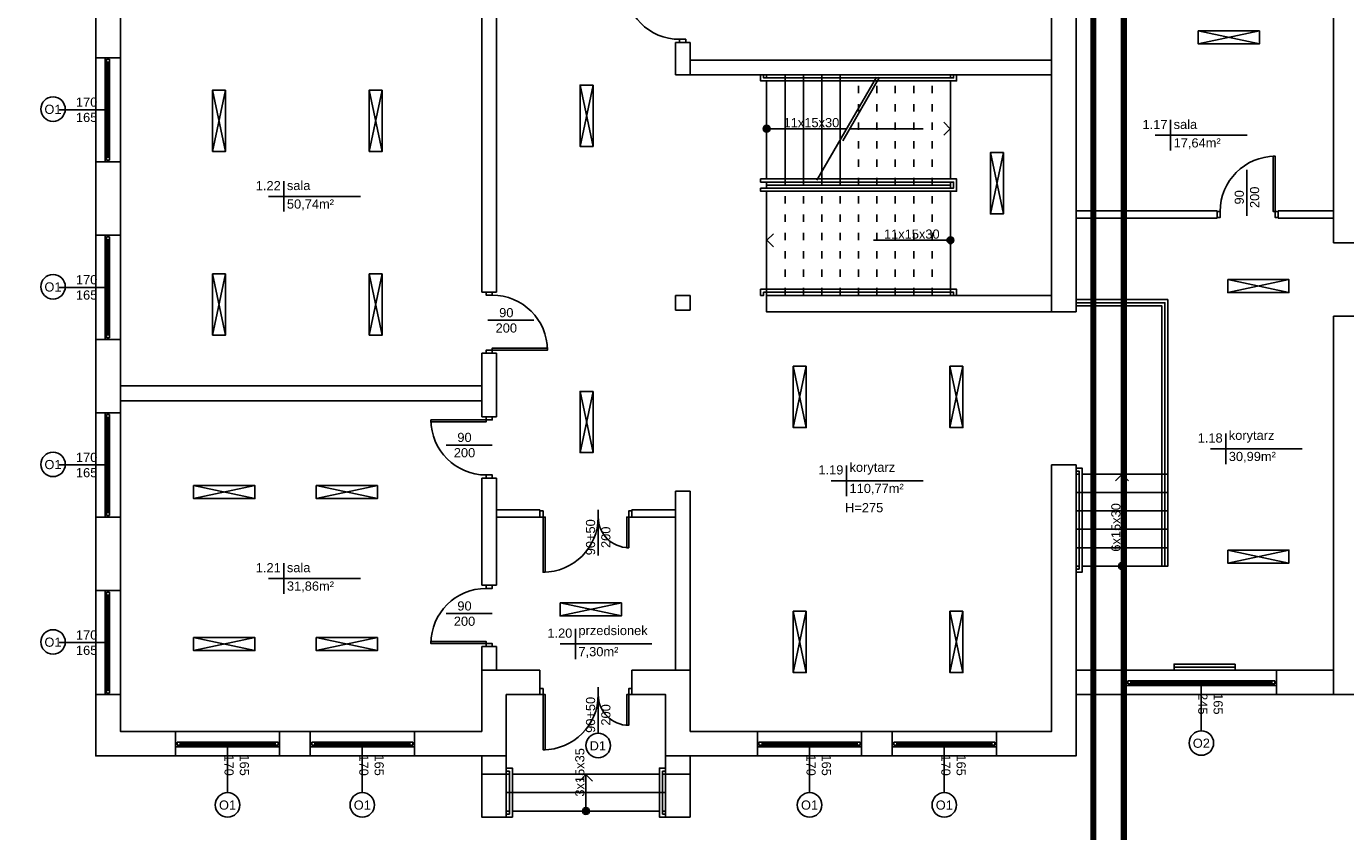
# Model space of a CAD drawing. Header units: millimetres. Extents: x 3698380 to 4312681, y 939872 to 1104488.
# Tile 75 of 93: x 4162044 to 4183578, y 1039194 to 1052342. Entities that reach past the tile are written whole.
import ezdxf
from ezdxf.enums import TextEntityAlignment as Align

# ---------------------------------------------------------------- set-up
doc = ezdxf.new("R2010")
doc.units = ezdxf.units.MM
doc.header["$LTSCALE"] = 10
doc.set_wipeout_variables(frame=1)
doc.linetypes.add('ACAD_ISO03W100', pattern=[30, 12, -18])
for name, color, linetype in [('__INST_opisy', 3, 'Continuous'), ('A_sc_istn', 252, 'Continuous'), ('A_wymiary', 1, 'Continuous')]:
    doc.layers.add(name, color=color, linetype=linetype)
doc.layers.add('HVAC_opis_woda', color=4, linetype='Continuous', lineweight=13)
doc.styles.add('OPIS1', font='ROMANS.SHX', dxfattribs={"width": 0.8})
doc.styles.get("Standard").update_dxf_attribs({"font": 'arial.ttf'})
doc.linetypes.add('TRACKS', pattern='A,0.15,[130,ltypeshp.shx,S=0.25,R=0,X=0,Y=0],0.15', length=0.3)

# ---------------------------------------------------------------- blocks, each defined once
blk = doc.blocks.new('*U462')
at = {"color": 252}
for p, q in [((-95, 20), (-100, 20)), ((-100, 15), (-97.5, 15)), ((-97.5, 15), (-97.5, 17.5)), ((-97.5, 17.5), (-95, 17.5)), ((-92.5, 17.5), (-97.5, 17.5)), ((-97.5, 17.5), (-97.5, 12.5)), ((-97.5, 12.5), (-92.5, 12.5)), ((-95, 17.5), (-95, 20)), ((140, 20), (-95, 20)), ((-92.5, 12.5), (-92.5, 17.5)), ((137.5, 17.5), (-92.5, 17.5)), ((-92.5, 15), (137.5, 15)), ((-92.5, 12.5), (137.5, 12.5)), ((-92.5, 12.5), (137.5, 12.5)), ((142.5, 17.5), (137.5, 17.5)), ((137.5, 17.5), (137.5, 12.5)), ((137.5, 12.5), (142.5, 12.5)), ((145, 20), (140, 20)), ((140, 20), (140, 17.5)), ((140, 17.5), (142.5, 17.5)), ((142.5, 17.5), (142.5, 15)), ((142.5, 12.5), (142.5, 17.5)), ((142.5, 15), (145, 15))]:
    blk.add_line(p, q, dxfattribs=at)
for points in [[(-100, 20), (-100, 15), (-97.5, 15)], [(145, 20), (145, 15), (142.5, 15)]]:
    blk.add_lwpolyline(points, dxfattribs=at)
blk = doc.blocks.new('*U338')
at = {"color": 252}
blk.add_lwpolyline([(75, 0), (0, 0)], dxfattribs=at)
for tag, p in [('S', (30, 5)), ('H', (30, -20))]:
    blk.add_attdef(tag, text='', height=15, dxfattribs=at).set_placement(p, align=Align.CENTER)
blk = doc.blocks.new('*U466')
at = {"color": 252}
for p, q in [((-57.5, 20), (-62.5, 20)), ((-62.5, 15), (-60, 15)), ((-60, 15), (-60, 17.5)), ((-60, 17.5), (-57.5, 17.5)), ((-55, 17.5), (-60, 17.5)), ((-60, 17.5), (-60, 12.5)), ((-60, 12.5), (-55, 12.5)), ((-57.5, 17.5), (-57.5, 20)), ((102.5, 20), (-57.5, 20)), ((-55, 12.5), (-55, 17.5)), ((100, 17.5), (-55, 17.5)), ((-55, 15), (100, 15)), ((-55, 12.5), (100, 12.5)), ((-55, 12.5), (100, 12.5)), ((105, 17.5), (100, 17.5)), ((100, 17.5), (100, 12.5)), ((100, 12.5), (105, 12.5)), ((107.5, 20), (102.5, 20)), ((102.5, 20), (102.5, 17.5)), ((102.5, 17.5), (105, 17.5)), ((105, 17.5), (105, 15)), ((105, 12.5), (105, 17.5)), ((105, 15), (107.5, 15))]:
    blk.add_line(p, q, dxfattribs=at)
for points in [[(-62.5, 20), (-62.5, 15), (-60, 15)], [(107.5, 20), (107.5, 15), (105, 15)]]:
    blk.add_lwpolyline(points, dxfattribs=at)
blk = doc.blocks.new('*U194')
blk.add_arc((0, 0), 500, 0, 90)
blk.add_wipeout([(0, 500), (35, 500), (35, 0), (0, 0)])
blk.add_wipeout([(0, 500), (35, 500), (35, 0), (0, 0)])
blk.add_wipeout([(0, 500), (35, 500), (35, 0), (0, 0)])
for points in [[(35, 500), (35, 0), (0, 0), (0, 500)], [(-50, -100), (0, -100), (0, 0), (-50, 0)]]:
    blk.add_lwpolyline(points, close=True)
blk = doc.blocks.new('*U193')
blk.add_arc((0, 0), 900, 0, 90)
blk.add_wipeout([(0, 900), (35, 900), (35, 0), (0, 0)])
blk.add_wipeout([(0, 900), (35, 900), (35, 0), (0, 0)])
blk.add_wipeout([(0, 900), (35, 900), (35, 0), (0, 0)])
for points in [[(35, 900), (35, 0), (0, 0), (0, 900)], [(-50, -100), (0, -100), (0, 0), (-50, 0)]]:
    blk.add_lwpolyline(points, close=True)
blk = doc.blocks.new('*U201')
for points in [[(90, 125), (90, -25), (90, -25), (90, 125)], [(90, 125), (240, 125), (240, -25), (90, -25)]]:
    blk.add_lwpolyline(points, close=True)
blk.add_wipeout([(80, 125), (85, 125), (85, 120), (245, 120), (245, 125), (250, 125), (250, 115), (80, 115)])
blk.add_lwpolyline([(80, 125), (85, 125), (85, 120), (245, 120), (245, 125), (250, 125), (250, 115), (80, 115)], close=True)
blk = doc.blocks.new('*U202')
h = blk.add_hatch(color=256)
h.dxf.hatch_style = 1
h.paths.add_polyline_path([(5.6, 0, 1), (-5.6, 0, 1)])
at = {"linetype": 'ACAD_ISO03W100', "lineweight": 15}
for q in [(-139, 10.6), (-139, -10.6)]:
    blk.add_line((-149.6, 0), q, dxfattribs=at)
blk.add_line((-5.6, 0), (-149.6, 0))
at = {"ltscale": 100}
blk.add_circle((0, 0), 5.61, dxfattribs=at)
blk.add_attdef('OPIS_SCHODÓW', text='', height=15, rotation=180).set_placement((-63.1, -10), align=Align.MIDDLE_CENTER)
blk = doc.blocks.new('*U212')
blk.add_lwpolyline([(90, 105), (390, 105), (390, -75), (90, -75)], close=True)
blk.add_wipeout([(80, 285), (85, 285), (85, 280), (395, 280), (395, 285), (400, 285), (400, 275), (80, 275)])
for points in [[(-75, 285), (-75, -75), (90, -75), (90, 285)], [(80, 285), (85, 285), (85, 280), (395, 280), (395, 285), (400, 285), (400, 275), (80, 275)], [(90, 285), (390, 285), (390, 105), (90, 105)]]:
    blk.add_lwpolyline(points, close=True)
for points in [[(400, 115), (400, 110), (85, 110), (85, 100), (400, 100), (400, 95), (80, 95), (80, 115)], [(80, -75), (85, -75), (85, -70), (395, -70), (395, -75), (400, -75), (400, -65), (80, -65)]]:
    blk.add_wipeout(points)
for points in [[(400, 110), (85, 110), (85, 100), (400, 100), (400, 95), (80, 95), (80, 115), (400, 115)], [(80, -75), (85, -75), (85, -70), (395, -70), (395, -75), (400, -75), (400, -65), (80, -65)]]:
    blk.add_lwpolyline(points, close=True)
blk = doc.blocks.new('*U198')
h = blk.add_hatch(color=256)
h.dxf.hatch_style = 1
h.paths.add_polyline_path([(5.6, 0, 1), (-5.6, 0, 1)])
at = {"linetype": 'ACAD_ISO03W100', "lineweight": 15}
for q in [(-289, 10.6), (-289, -10.6)]:
    blk.add_line((-299.6, 0), q, dxfattribs=at)
at = {"linetype": 'ACAD_ISO03W100'}
blk.add_line((-135.6, 0), (-299.6, 0), dxfattribs=at)
blk.add_line((-5.6, 0), (-130.6, 0))
blk.add_lwpolyline([(-184.2, -84.2), (-87, 84.2)], dxfattribs=at)
blk.add_lwpolyline([(-179.2, -84.2), (-82, 84.2)])
at = {"ltscale": 100}
blk.add_circle((0, 0), 5.61, dxfattribs=at)
blk.add_attdef('OPIS_SCHODÓW', text='', height=15, rotation=180).set_placement((-73.1, -10), align=Align.MIDDLE_CENTER)
blk = doc.blocks.new('*U199')
h = blk.add_hatch(color=256)
h.dxf.hatch_style = 1
h.paths.add_polyline_path([(5.6, 0, 1), (-5.6, 0, 1)])
at = {"linetype": 'ACAD_ISO03W100', "lineweight": 15}
for q in [(-289, 10.6), (-289, -10.6)]:
    blk.add_line((-299.6, 0), q, dxfattribs=at)
at = {"linetype": 'ACAD_ISO03W100'}
blk.add_line((-5.6, 0), (-299.6, 0), dxfattribs=at)
at = {"ltscale": 100}
blk.add_circle((0, 0), 5.61, dxfattribs=at)
blk.add_attdef('OPIS_SCHODÓW', text='', height=15).set_placement((-63.1, 10), align=Align.MIDDLE_CENTER)
blk = doc.blocks.new('*U209')
for points in [[(90, 180), (90, -80), (90, -80), (90, 180)], [(90, 180), (150, 180), (150, -80), (90, -80)]]:
    blk.add_lwpolyline(points, close=True)
for points in [[(80, 180), (85, 180), (85, 175), (155, 175), (155, 180), (160, 180), (160, 170), (80, 170)], [(80, -80), (85, -80), (85, -75), (155, -75), (155, -80), (160, -80), (160, -70), (80, -70)]]:
    blk.add_wipeout(points)
for points in [[(80, 180), (85, 180), (85, 175), (155, 175), (155, 180), (160, 180), (160, 170), (80, 170)], [(80, -80), (85, -80), (85, -75), (155, -75), (155, -80), (160, -80), (160, -70), (80, -70)]]:
    blk.add_lwpolyline(points, close=True)
blk = doc.blocks.new('*U210')
h = blk.add_hatch(color=256)
h.dxf.hatch_style = 1
h.paths.add_polyline_path([(5.6, 0, 1), (-5.6, 0, 1)])
at = {"linetype": 'ACAD_ISO03W100', "lineweight": 15}
for q in [(-49, 10.6), (-49, -10.6)]:
    blk.add_line((-59.6, 0), q, dxfattribs=at)
blk.add_line((-5.6, 0), (-59.6, 0))
at = {"ltscale": 100}
blk.add_circle((0, 0), 5.61, dxfattribs=at)
blk.add_attdef('OPIS_SCHODÓW', text='', height=15, rotation=180).set_placement((-63.1, -10), align=Align.MIDDLE_CENTER)
blk = doc.blocks.new('*U469')
at = {"color": 252}
for points in [[(35, 900), (35, 0), (0, 0), (0, 900)], [(-50, -100), (0, -100), (0, 0), (-50, 0)], [(950, 0), (950, -100), (900, -100), (900, 0)]]:
    blk.add_lwpolyline(points, close=True, dxfattribs=at)
blk.add_arc((0, 0), 900, 0, 90, dxfattribs=at)
blk = doc.blocks.new('*U259')
at = {"color": 252}
blk.add_lwpolyline([(75, 0), (0, 0)], dxfattribs=at)
for tag, p in [('H', (30, 20)), ('S', (30, -5))]:
    blk.add_attdef(tag, text='', height=15, rotation=180, dxfattribs=at).set_placement(p, align=Align.CENTER)
blk = doc.blocks.new('d')
at = {"layer": 'A_sc_istn', "color": 252}
for points in [[(3709014.74, 780227.02), (3702314.74, 780227.02), (3702314.74, 805227.02), (3709649.74, 805227.02)], [(3714634.96, 805227.02), (3718314.74, 805227.02), (3718314.74, 787477.02)], [(3708614.74, 780627.02), (3702714.74, 780627.02), (3702714.74, 804827.02), (3709649.74, 804827.02)], [(3714384.92, 804827.02), (3717914.74, 804827.02), (3717914.74, 787477.02)], [(3722514.74, 788607.02), (3722514.74, 793727.02), (3744014.74, 793727.02), (3744014.74, 797027.02)], [(3708614.74, 787800.4), (3708614.74, 795665.5)], [(3708854.74, 787800.4), (3708854.74, 795665.5)], [(3720309.27, 791852.42), (3721309.27, 792064.55)], [(3721309.27, 791852.42), (3720309.27, 792064.55)], [(3711774.74, 791347.02), (3711774.74, 791877.01)], [(3711774.74, 791877.01), (3712014.74, 791877.01)], [(3712014.74, 791347.02), (3712014.74, 791877.01)], [(3702314.74, 791627.02), (3702714.74, 791627.02)], [(3712014.74, 791587.02), (3717914.74, 791587.02)], [(3710218.34, 791179.48), (3710430.47, 790179.48)], [(3710218.34, 790179.48), (3710430.47, 791179.48)], [(3711774.74, 791347.02), (3717914.74, 791347.02)], [(3704220.46, 791097.98), (3704432.59, 790097.98)], [(3704220.46, 790097.98), (3704432.59, 791097.98)], [(3706776.66, 791097.98), (3706988.79, 790097.98)], [(3706776.66, 790097.98), (3706988.79, 791097.98)], [(3719857.72, 790611.41), (3719857.72, 790111.41)], [(3721107.72, 790361.41), (3719607.72, 790361.41)], [(3702314.76, 789927.02), (3702714.76, 789927.02)], [(3705383.81, 789613.31), (3705383.81, 789113.31)], [(3706633.81, 789363.31), (3705133.81, 789363.31)], [(3720616.18, 789127.02), (3718314.74, 789127.02)], [(3720616.18, 789007.02), (3720616.18, 789127.02)], [(3722514.74, 789127.02), (3721616.18, 789127.02)], [(3721616.18, 789007.02), (3721616.18, 789127.02)], [(3720616.18, 789007.02), (3718314.74, 789007.02)], [(3722514.74, 789007.02), (3721616.18, 789007.02)], [(3702314.74, 788727.02), (3702714.74, 788727.02)], [(3722914.74, 788607.02), (3722514.74, 788607.02)], [(3704220.46, 788097.98), (3704432.59, 787097.98)], [(3704220.46, 787097.98), (3704432.59, 788097.98)], [(3706776.66, 788097.98), (3706988.79, 787097.98)], [(3706776.66, 787097.98), (3706988.79, 788097.98)], [(3720790, 787793.16), (3721790, 788005.3)], [(3721790, 787793.16), (3720790, 788005.3)], [(3708854.74, 787800.4), (3708614.74, 787800.4)], [(3711774.74, 787507.02), (3711774.74, 787747.02)], [(3711774.74, 787747.02), (3712014.74, 787747.02)], [(3712014.74, 787507.02), (3712014.74, 787747.02)], [(3711774.74, 787507.02), (3712014.74, 787507.02)], [(3719814.74, 787677.02), (3718314.74, 787677.02)], [(3718314.74, 787477.02), (3717914.74, 787477.02)], [(3726964.74, 781227.02), (3722514.74, 781227.02), (3722514.74, 787407.02)], [(3722914.74, 787407.02), (3722514.74, 787407.02)], [(3702314.76, 787027.02), (3702714.76, 787027.02)], [(3708614.74, 785764.05), (3708614.74, 786800.4)], [(3708854.74, 786800.4), (3708614.74, 786800.4)], [(3708854.74, 785764.05), (3708854.74, 786800.4)], [(3713699.7, 786588.17), (3713911.83, 785588.17)], [(3713699.7, 785588.17), (3713911.83, 786588.17)], [(3716255.89, 786588.17), (3716468.02, 785588.17)], [(3716255.89, 785588.17), (3716468.02, 786588.17)], [(3702714.74, 786267.07), (3708614.74, 786267.07)], [(3702714.74, 786027.07), (3708614.74, 786027.07)], [(3710218.34, 786179.48), (3710430.47, 785179.48)], [(3710218.34, 785179.48), (3710430.47, 786179.48)], [(3702314.74, 785827.02), (3702714.74, 785827.02)], [(3708614.74, 785764.05), (3708854.74, 785764.05)], [(3720758.15, 785491.41), (3720758.15, 784991.41)], [(3722008.15, 785241.41), (3720508.15, 785241.41)], [(3718314.74, 784977.02), (3718314.74, 780227.02), (3711614.74, 780227.02)], [(3717914.74, 784977.02), (3717914.74, 780627.02), (3712014.74, 780627.02)], [(3714567.17, 784969.88), (3714567.17, 784469.88)], [(3708614.74, 783012.25), (3708614.74, 784764.05)], [(3708614.74, 784764.05), (3708854.74, 784764.05)], [(3708854.74, 783012.25), (3708854.74, 784764.05)], [(3715817.17, 784719.88), (3714317.17, 784719.88)], [(3703911.48, 784429.15), (3704911.48, 784641.29)], [(3704911.48, 784429.15), (3703911.48, 784641.29)], [(3705911.48, 784429.15), (3706911.48, 784641.29)], [(3706911.48, 784429.15), (3705911.48, 784641.29)], [(3711774.74, 781627.02), (3711774.74, 784547.02)], [(3711774.74, 784547.02), (3712014.74, 784547.02)], [(3712014.74, 781627.02), (3712014.74, 784547.02)], [(3702314.76, 784127.02), (3702714.76, 784127.02)], [(3708854.74, 784247.02), (3709564.74, 784247.02)], [(3708854.74, 784127.02), (3709564.74, 784127.02)], [(3709564.74, 784127.02), (3709564.74, 784247.02)], [(3709564.74, 784127.02), (3709564.74, 784247.02)], [(3711064.74, 784247.02), (3711774.74, 784247.02)], [(3711064.74, 784127.02), (3711064.74, 784247.02)], [(3711064.74, 784127.02), (3711064.74, 784247.02)], [(3711064.74, 784127.02), (3711774.74, 784127.02)], [(3720790, 783375), (3721790, 783587.13)], [(3721790, 783375), (3720790, 783587.13)], [(3705383.81, 783374.74), (3705383.81, 782874.74)], [(3706633.81, 783124.74), (3705133.81, 783124.74)], [(3708614.74, 783012.25), (3708854.74, 783012.25)], [(3702314.74, 782927.02), (3702714.74, 782927.02)], [(3709893.75, 782512.29), (3710893.75, 782724.42)], [(3710893.75, 782512.29), (3709893.75, 782724.42)], [(3713699.7, 782588.17), (3713911.83, 781588.17)], [(3713699.7, 781588.17), (3713911.83, 782588.17)], [(3716255.89, 782588.17), (3716468.02, 781588.17)], [(3716255.89, 781588.17), (3716468.02, 782588.17)], [(3703911.48, 781948.1), (3704911.48, 782160.23)], [(3704911.48, 781948.1), (3703911.48, 782160.23)], [(3705911.48, 781948.1), (3706911.48, 782160.23)], [(3706911.48, 781948.1), (3705911.48, 782160.23)], [(3710142.71, 782304.42), (3710142.71, 781804.42)], [(3708614.74, 781627.02), (3708614.74, 782012.25)], [(3708614.74, 782012.25), (3708854.74, 782012.25)], [(3708854.74, 781627.02), (3708854.74, 782012.25)], [(3711392.71, 782054.42), (3709892.71, 782054.42)], [(3709564.74, 781627.02), (3708614.74, 781627.02), (3708614.74, 780627.02)], [(3709564.74, 781227.02), (3709564.74, 781627.02)], [(3709564.74, 781227.02), (3709564.74, 781627.02)], [(3712014.74, 780627.02), (3712014.74, 781627.02), (3711064.74, 781627.02)], [(3711064.74, 781227.02), (3711064.74, 781627.02)], [(3711064.74, 781227.02), (3711064.74, 781627.02)], [(3722514.74, 781627.02), (3718314.74, 781627.02)], [(3719134.42, 781627.02), (3719134.42, 781227.02)], [(3721584.42, 781627.02), (3721584.42, 781227.02)], [(3702314.76, 781227.02), (3702714.76, 781227.02)], [(3709564.74, 781227.02), (3709014.74, 781227.02), (3709014.74, 780227.02)], [(3711614.74, 780227.02), (3711614.74, 781227.02), (3711064.74, 781227.02)], [(3722514.74, 781227.02), (3718314.74, 781227.02)], [(3703614.74, 780227.02), (3703614.74, 780627.02)], [(3705314.74, 780227.04), (3705314.74, 780627.04)], [(3705814.74, 780227.05), (3705814.74, 780627.05)], [(3707514.74, 780227.07), (3707514.74, 780627.07)], [(3713114.74, 780227.02), (3713114.74, 780627.02)], [(3714814.74, 780227.04), (3714814.74, 780627.04)], [(3715314.74, 780227.05), (3715314.74, 780627.05)], [(3717014.74, 780227.07), (3717014.74, 780627.07)], [(3708614.74, 780227.02), (3708614.74, 779927.02), (3709014.74, 779927.02), (3709014.74, 780227.02)], [(3711614.74, 780227.02), (3711614.74, 779927.02), (3712014.74, 779927.02), (3712014.74, 780227.02)]]:
    blk.add_lwpolyline(points, dxfattribs=at)
for points in [[(3720309.27, 792064.55), (3721309.27, 792064.55), (3721309.27, 791852.42), (3720309.27, 791852.42)], [(3710430.47, 791179.48), (3710430.47, 790179.48), (3710218.34, 790179.48), (3710218.34, 791179.48)], [(3704432.59, 791097.98), (3704432.59, 790097.98), (3704220.46, 790097.98), (3704220.46, 791097.98)], [(3706988.79, 791097.98), (3706988.79, 790097.98), (3706776.66, 790097.98), (3706776.66, 791097.98)], [(3704432.59, 788097.98), (3704432.59, 787097.98), (3704220.46, 787097.98), (3704220.46, 788097.98)], [(3706988.79, 788097.98), (3706988.79, 787097.98), (3706776.66, 787097.98), (3706776.66, 788097.98)], [(3720790, 788005.3), (3721790, 788005.3), (3721790, 787793.16), (3720790, 787793.16)], [(3713911.83, 786588.17), (3713911.83, 785588.17), (3713699.7, 785588.17), (3713699.7, 786588.17)], [(3716468.02, 786588.17), (3716468.02, 785588.17), (3716255.89, 785588.17), (3716255.89, 786588.17)], [(3710430.47, 786179.48), (3710430.47, 785179.48), (3710218.34, 785179.48), (3710218.34, 786179.48)], [(3703911.48, 784641.29), (3704911.48, 784641.29), (3704911.48, 784429.15), (3703911.48, 784429.15)], [(3705911.48, 784641.29), (3706911.48, 784641.29), (3706911.48, 784429.15), (3705911.48, 784429.15)], [(3720790, 783587.13), (3721790, 783587.13), (3721790, 783375), (3720790, 783375)], [(3709893.75, 782724.42), (3710893.75, 782724.42), (3710893.75, 782512.29), (3709893.75, 782512.29)], [(3713911.83, 782588.17), (3713911.83, 781588.17), (3713699.7, 781588.17), (3713699.7, 782588.17)], [(3716468.02, 782588.17), (3716468.02, 781588.17), (3716255.89, 781588.17), (3716255.89, 782588.17)], [(3703911.48, 782160.23), (3704911.48, 782160.23), (3704911.48, 781948.1), (3703911.48, 781948.1)], [(3705911.48, 782160.23), (3706911.48, 782160.23), (3706911.48, 781948.1), (3705911.48, 781948.1)], [(3720914.74, 781726.99), (3719914.74, 781726.99), (3719914.74, 781626.99), (3720914.74, 781626.99)]]:
    blk.add_lwpolyline(points, close=True, dxfattribs=at)
at = {"layer": 'A_sc_istn', "color": 252, "linetype": 'TRACKS', "ltscale": 20}
blk.add_lwpolyline([(3720914.74, 781676.99), (3719914.74, 781676.99)], dxfattribs=at)
at = {"layer": 'A_sc_istn', "color": 252}
for centre in [(3701615.72, 790787.2), (3701615.72, 787887.2), (3701615.72, 784987.2), (3701615.72, 782087.2), (3720360.72, 780437.26), (3704464.74, 779426.98), (3706664.74, 779427.01), (3713964.74, 779426.98), (3716164.74, 779427.01)]:
    blk.add_circle(centre, 200, dxfattribs=at)
at = {"layer": 'A_sc_istn', "color": 252, "xscale": -1}
for p, rotation in [((3711844.74, 792827.01), 90), ((3708784.74, 786850.4), 270), ((3708684.74, 785714.05), 90)]:
    blk.add_blockref('*U469', p, dxfattribs=dict(at, rotation=rotation))
at = {"layer": 'A_sc_istn', "color": 252, "xscale": -10, "yscale": 10, "zscale": 10}
for name, p, rotation in [('*U466', (3702664.7, 791002.02), 90), ('*U466', (3702664.7, 788102.02), 90), ('*U466', (3702664.7, 785202.02), 90), ('*U466', (3702664.7, 782302.02), 90), ('*U462', (3720134.42, 781576.99), 180), ('*U466', (3704239.74, 780576.98), 180), ('*U466', (3706439.74, 780577.01), 180), ('*U466', (3713739.74, 780576.98), 180), ('*U466', (3715939.74, 780577.01), 180)]:
    blk.add_blockref(name, p, dxfattribs=dict(at, rotation=rotation))
at = {"layer": 'A_sc_istn', "color": 252, "linetype": 'ACAD_ISO03W100'}
ref = blk.add_blockref('*U338', (3702464.7, 790777.02), dxfattribs=dict(at, xscale=-10, yscale=10, zscale=10))
ref.add_attrib('S', '170', dxfattribs={"layer": '0', "color": 252, "height": 150}).set_placement((3702164.7, 790827.02), align=Align.CENTER)
ref.add_attrib('H', '165', dxfattribs={"layer": '0', "color": 252, "height": 150}).set_placement((3702164.7, 790577.02), align=Align.CENTER)
at = {"layer": 'A_sc_istn', "color": 252, "xscale": -1}
blk.add_blockref('*U469', (3721566.18, 789117.02), dxfattribs=at)
at = {"layer": 'A_sc_istn', "color": 252, "linetype": 'ACAD_ISO03W100'}
ref = blk.add_blockref('*U259', (3721104.18, 789047.36), dxfattribs=dict(at, xscale=-10, yscale=10, zscale=10, rotation=270))
ref.add_attrib('S', '90', dxfattribs={"layer": '0', "color": 252, "height": 150, "rotation": 90}).set_placement((3721054.18, 789347.36), align=Align.CENTER)
ref.add_attrib('H', '200', dxfattribs={"layer": '0', "color": 252, "height": 150, "rotation": 90}).set_placement((3721304.18, 789347.36), align=Align.CENTER)
ref = blk.add_blockref('*U338', (3702464.7, 787877.02), dxfattribs=dict(at, xscale=-10, yscale=10, zscale=10))
ref.add_attrib('S', '170', dxfattribs={"layer": '0', "color": 252, "height": 150}).set_placement((3702164.7, 787927.02), align=Align.CENTER)
ref.add_attrib('H', '165', dxfattribs={"layer": '0', "color": 252, "height": 150}).set_placement((3702164.7, 787677.02), align=Align.CENTER)
at = {"layer": 'A_sc_istn', "color": 252, "linetype": 'ACAD_ISO03W100', "xscale": 10, "yscale": 10, "zscale": 10}
for p in [(3708715.08, 787339.11), (3708032.57, 785302.76), (3708032.57, 782550.96)]:
    blk.add_blockref('*U338', p, dxfattribs=at).add_auto_attribs({'S': '90', 'H': '200'})
at = {"layer": 'A_sc_istn', "color": 252, "linetype": 'ACAD_ISO03W100'}
ref = blk.add_blockref('*U338', (3702464.7, 784977.02), dxfattribs=dict(at, xscale=-10, yscale=10, zscale=10))
ref.add_attrib('S', '170', dxfattribs={"layer": '0', "color": 252, "height": 150}).set_placement((3702164.7, 785027.02), align=Align.CENTER)
ref.add_attrib('H', '165', dxfattribs={"layer": '0', "color": 252, "height": 150}).set_placement((3702164.7, 784777.02), align=Align.CENTER)
at = {"layer": 'A_sc_istn', "color": 252, "rotation": 90.00000000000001}
blk.add_blockref('*U469', (3708684.74, 782062.25), dxfattribs=at)
at = {"layer": 'A_sc_istn', "color": 252, "linetype": 'ACAD_ISO03W100'}
ref = blk.add_blockref('*U338', (3702464.7, 782077.02), dxfattribs=dict(at, xscale=-10, yscale=10, zscale=10))
ref.add_attrib('S', '170', dxfattribs={"layer": '0', "color": 252, "height": 150}).set_placement((3702164.7, 782127.02), align=Align.CENTER)
ref.add_attrib('H', '165', dxfattribs={"layer": '0', "color": 252, "height": 150}).set_placement((3702164.7, 781877.02), align=Align.CENTER)
ref = blk.add_blockref('*U338', (3720359.42, 781377), dxfattribs=dict(at, xscale=-10, yscale=10, zscale=10, rotation=90))
ref.add_attrib('S', '245', dxfattribs={"layer": '0', "color": 252, "height": 150, "rotation": 270}).set_placement((3720309.42, 781077), align=Align.CENTER)
ref.add_attrib('H', '165', dxfattribs={"layer": '0', "color": 252, "height": 150, "rotation": 270}).set_placement((3720559.42, 781077), align=Align.CENTER)
ref = blk.add_blockref('*U338', (3704464.74, 780376.98), dxfattribs=dict(at, xscale=-10, yscale=10, zscale=10, rotation=90))
ref.add_attrib('S', '170', dxfattribs={"layer": '0', "color": 252, "height": 150, "rotation": 270}).set_placement((3704414.74, 780076.98), align=Align.CENTER)
ref.add_attrib('H', '165', dxfattribs={"layer": '0', "color": 252, "height": 150, "rotation": 270}).set_placement((3704664.74, 780076.98), align=Align.CENTER)
ref = blk.add_blockref('*U338', (3706664.74, 780377.01), dxfattribs=dict(at, xscale=-10, yscale=10, zscale=10, rotation=90))
ref.add_attrib('S', '170', dxfattribs={"layer": '0', "color": 252, "height": 150, "rotation": 270}).set_placement((3706614.74, 780077.01), align=Align.CENTER)
ref.add_attrib('H', '165', dxfattribs={"layer": '0', "color": 252, "height": 150, "rotation": 270}).set_placement((3706864.74, 780077.01), align=Align.CENTER)
ref = blk.add_blockref('*U338', (3713964.74, 780376.98), dxfattribs=dict(at, xscale=-10, yscale=10, zscale=10, rotation=90))
ref.add_attrib('S', '170', dxfattribs={"layer": '0', "color": 252, "height": 150, "rotation": 270}).set_placement((3713914.74, 780076.98), align=Align.CENTER)
ref.add_attrib('H', '165', dxfattribs={"layer": '0', "color": 252, "height": 150, "rotation": 270}).set_placement((3714164.74, 780076.98), align=Align.CENTER)
ref = blk.add_blockref('*U338', (3716164.74, 780377.01), dxfattribs=dict(at, xscale=-10, yscale=10, zscale=10, rotation=90))
ref.add_attrib('S', '170', dxfattribs={"layer": '0', "color": 252, "height": 150, "rotation": 270}).set_placement((3716114.74, 780077.01), align=Align.CENTER)
ref.add_attrib('H', '165', dxfattribs={"layer": '0', "color": 252, "height": 150, "rotation": 270}).set_placement((3716364.74, 780077.01), align=Align.CENTER)
at = {"layer": 'A_sc_istn', "color": 252}
for s, width, insert, char_height, attachment_point in [('{\\H0.5x;O1}', 232.5953, (3701476.02, 790707.24), 300, 7), ('{\\H0.5x;1.17}', 232.5953, (3719807.72, 790461.41), 300, 9), ('{\\H0.5x;sala}', 232.5953, (3719907.72, 790461.41), 300, 7), ('{\\H0.5x;17,64m²}', 232.5953, (3719907.72, 790311.41), 300, 1), ('{\\H0.5x;1.22}', 232.5953, (3705333.81, 789463.31), 300, 9), ('{\\H0.5x;sala}', 232.5953, (3705433.81, 789463.31), 300, 7), ('{\\H0.5x;50,74m²}', 232.5953, (3705433.81, 789313.31), 300, 1), ('{\\H0.5x;O1}', 232.5953, (3701476.02, 787807.24), 300, 7), ('{\\H0.5x;1.18}', 232.5953, (3720708.15, 785341.41), 300, 9), ('{\\H0.5x;korytarz}', 232.5953, (3720808.15, 785341.41), 300, 7), ('{\\H0.5x;30,99m²}', 232.5953, (3720808.15, 785191.41), 300, 1), ('{\\H0.5x;O1}', 232.5953, (3701476.02, 784907.24), 300, 7), ('{\\H0.5x;1.19}', 232.5953, (3714517.17, 784819.88), 300, 9), ('{\\H0.5x;korytarz}', 232.5953, (3714617.17, 784819.88), 300, 7), ('{\\H0.5x;110,77m²}', 232.5953, (3714617.17, 784669.88), 300, 1), ('H=275', 129.7048, (3714856.3, 784278.49), 150, 5), ('{\\H0.5x;1.21}', 232.5953, (3705333.81, 783224.74), 300, 9), ('{\\H0.5x;sala}', 232.5953, (3705433.81, 783224.74), 300, 7), ('{\\H0.5x;31,86m²}', 232.5953, (3705433.81, 783074.74), 300, 1), ('{\\H0.5x;O1}', 232.5953, (3701476.02, 782007.24), 300, 7), ('{\\H0.5x;1.20}', 232.5953, (3710092.71, 782154.42), 300, 9), ('{\\H0.5x;przedsionek}', 232.5953, (3710192.71, 782154.42), 300, 7), ('{\\H0.5x;7,30m²}', 232.5953, (3710192.71, 782004.42), 300, 1), ('{\\H0.5x;O2}', 232.5953, (3720221.02, 780357.3), 300, 7), ('{\\H0.5x;O1}', 232.5953, (3704325.04, 779347.02), 300, 7), ('{\\H0.5x;O1}', 232.5953, (3706525.04, 779347.05), 300, 7), ('{\\H0.5x;O1}', 232.5953, (3713825.04, 779347.02), 300, 7), ('{\\H0.5x;O1}', 232.5953, (3716025.04, 779347.05), 300, 7)]:
    blk.add_mtext_dynamic_manual_height_columns(s, width=width, gutter_width=12.5, heights=[0], dxfattribs=dict(at, insert=insert, char_height=char_height, attachment_point=attachment_point))
at = {"layer": 'A_sc_istn', "color": 252, "yscale": 10, "zscale": 10}
for name, p, xscale, rotation in [('*U212', (3717164.74, 790597.02), 10, 180), ('*U201', (3719564.74, 785727.02), -10, 90), ('*U209', (3710814.74, 780827.02), -10, 90)]:
    blk.add_blockref(name, p, dxfattribs=dict(at, xscale=xscale, rotation=rotation))
at = {"layer": 'A_sc_istn', "color": 252, "rotation": 180}
for p in [(3711014.74, 784127.02), (3711014.74, 781227.02)]:
    blk.add_blockref('*U194', p, dxfattribs=at)
at = {"layer": 'A_sc_istn', "color": 252}
for points in [[(3713564.74, 789547.02), (3713564.74, 791347.02)], [(3713864.74, 789547.02), (3713864.74, 791347.02)], [(3714164.74, 789547.02), (3714164.74, 791347.02)], [(3714464.74, 789547.02), (3714464.74, 791347.02)], [(3716918.41, 790077.77), (3717130.54, 789077.77)], [(3716918.41, 789077.77), (3717130.54, 790077.77)], [(3717914.74, 787747.02), (3713264.74, 787747.02), (3713264.74, 787477.02), (3717914.74, 787477.02)], [(3718314.74, 787627.02), (3719764.74, 787627.02), (3719764.74, 783327.02)], [(3718314.74, 787577.02), (3719714.74, 787577.02), (3719714.74, 783327.02)], [(3719814.74, 784827.02), (3719814.74, 787677.02)], [(3718314.74, 784977.02), (3717914.74, 784977.02)], [(3719814.74, 784527.02), (3718314.74, 784527.02)], [(3719814.74, 784227.02), (3718314.74, 784227.02)], [(3719814.74, 783927.02), (3718314.74, 783927.02)], [(3719814.74, 783627.02), (3718314.74, 783627.02)], [(3708614.74, 779927.02), (3708614.74, 779227.02), (3709014.74, 779227.02), (3709014.74, 779927.02)], [(3712014.74, 779927.02), (3712014.74, 779227.02), (3711614.74, 779227.02), (3711614.74, 779927.02)], [(3711614.74, 779627.02), (3709014.74, 779627.02)]]:
    blk.add_lwpolyline(points, dxfattribs=at)
at = {"layer": 'A_sc_istn', "color": 252, "linetype": 'ACAD_ISO03W100'}
for points in [[(3714764.74, 789547.02), (3714764.74, 791347.02)], [(3715064.74, 789547.02), (3715064.74, 791347.02)], [(3715364.74, 789547.02), (3715364.74, 791347.02)], [(3715664.74, 789547.02), (3715664.74, 791347.02)], [(3715964.74, 789547.02), (3715964.74, 791347.02)], [(3713564.74, 787747.02), (3713564.74, 789547.02)], [(3713864.74, 787747.02), (3713864.74, 789547.02)], [(3714164.74, 787747.02), (3714164.74, 789547.02)], [(3714464.74, 787747.02), (3714464.74, 789547.02)], [(3714764.74, 787747.02), (3714764.74, 789547.02)], [(3715064.74, 787747.02), (3715064.74, 789547.02)], [(3715364.74, 787747.02), (3715364.74, 789547.02)], [(3715664.74, 787747.02), (3715664.74, 789547.02)], [(3715964.74, 787747.02), (3715964.74, 789547.02)]]:
    blk.add_lwpolyline(points, dxfattribs=at)
at = {"layer": 'A_sc_istn', "color": 252}
blk.add_lwpolyline([(3717130.54, 790077.77), (3717130.54, 789077.77), (3716918.41, 789077.77), (3716918.41, 790077.77)], close=True, dxfattribs=at)
at = {"layer": 'A_sc_istn', "color": 252, "xscale": 10, "yscale": 10, "zscale": 10}
for name, p, rotation, values in [('*U198', (3713264.74, 790467.02), 180, {'OPIS_SCHODÓW': '11x15x30'}), ('*U202', (3719064.74, 783327.02), 270, {'OPIS_SCHODÓW': '6x15x30'})]:
    blk.add_blockref(name, p, dxfattribs=dict(at, rotation=rotation)).add_auto_attribs(values)
at = {"layer": 'A_sc_istn', "color": 252, "linetype": 'ACAD_ISO03W100', "xscale": 10, "yscale": 10, "zscale": 10}
blk.add_blockref('*U199', (3716264.74, 788647.02), dxfattribs=at).add_auto_attribs({'OPIS_SCHODÓW': '11x15x30'})
at = {"layer": 'A_sc_istn', "color": 252, "xscale": -1, "rotation": 180}
for p in [(3709614.74, 784127.02), (3709614.74, 781227.02)]:
    blk.add_blockref('*U193', p, dxfattribs=at)
at = {"layer": 'A_sc_istn', "color": 252}
blk.add_circle((3710514.74, 780397.02), 200, dxfattribs=at)
at = {"layer": 'A_sc_istn', "color": 252, "xscale": 10, "yscale": 10, "zscale": 10}
for name, p, rotation, values in [('*U338', (3710514.74, 783497.02), 90, {'S': '90+50', 'H': '200'}), ('*U338', (3710514.74, 780597.02), 90, {'S': '90+50', 'H': '200'}), ('*U210', (3710314.74, 779327.02), 270, {'OPIS_SCHODÓW': '3x15x35'})]:
    blk.add_blockref(name, p, dxfattribs=dict(at, rotation=rotation)).add_auto_attribs(values)
at = {"layer": 'A_sc_istn', "color": 252, "insert": (3710375.03, 780317.06), "char_height": 300, "attachment_point": 7}
blk.add_mtext_dynamic_manual_height_columns('{\\H0.5x;D1}', width=232.5953, gutter_width=12.5, heights=[0], dxfattribs=at)

msp = doc.modelspace()

# ---------------------------------------------------------------- block references
at = {"layer": 'A_wymiary'}
msp.add_blockref('d', (460863, 260203), dxfattribs=at)

# ---------------------------------------------------------------- next in the draw order: linework, layer by layer
at = {"layer": '__INST_opisy', "ltscale": 2, "const_width": 100}
msp.add_lwpolyline([(4179459, 1060953), (4221459, 1060953), (4221459, 1031253), (4179459, 1031253), (4179459, 1060953)], dxfattribs=at)
msp.add_lwpolyline([(4179959, 1060453), (4220959, 1060453), (4220959, 1031753), (4179959, 1031753)], close=True, dxfattribs=at)

# ---------------------------------------------------------------- next in the draw order: texts
at = {"layer": 'HVAC_opis_woda', "color": 0, "insert": (4070551, 1065417), "char_height": 187.5, "width": 10398.91, "attachment_point": 1, "rotation": 360, "style": 'OPIS1'}
msp.add_mtext('\\pi-562.5,l750,t750;{\\T0.85;1.^IRysunek rozpatrywać razem z projektami pozostałych branż oraz opisem technicznym \\P2.^IProwadzenie przewodów na rysunku pokazano schematycznie w celu zachowania czytelności opracowania. Dokładną trasę prowadzenia ruraży ustalić w trakcie wykonywania prac montażowych. W razie kolizji korygować na bieżąco na budowie\\P3.^IW miejscach montażu armatury na przewodach należy przewidzieć dostęp do tej armatury\\P}4.^IInstalację C.O. na parterz prowadzić w warstwach posadzkowych. W części nieobejętem opracowaniem - pod stropem w obudowie\\P5.^IDobór grzejników wykonano dla temperatury zasilania i powrotu 70/50°C\\P6.^IRury izolować zgodnie z opisem technicznym\\P7.^IInstalację C.O. należy włączyć do istenijącej instalacji na poziomie piwnicy. Należy wykonać osobny obieg i wyposażyć go w odpowienią armaturę i pompę obiegową\\P8.^INa wszystkich grzejnikach zastosować zabudowy chroniące przed oparzeniem', dxfattribs=at)

doc.saveas('drawing.dxf')
